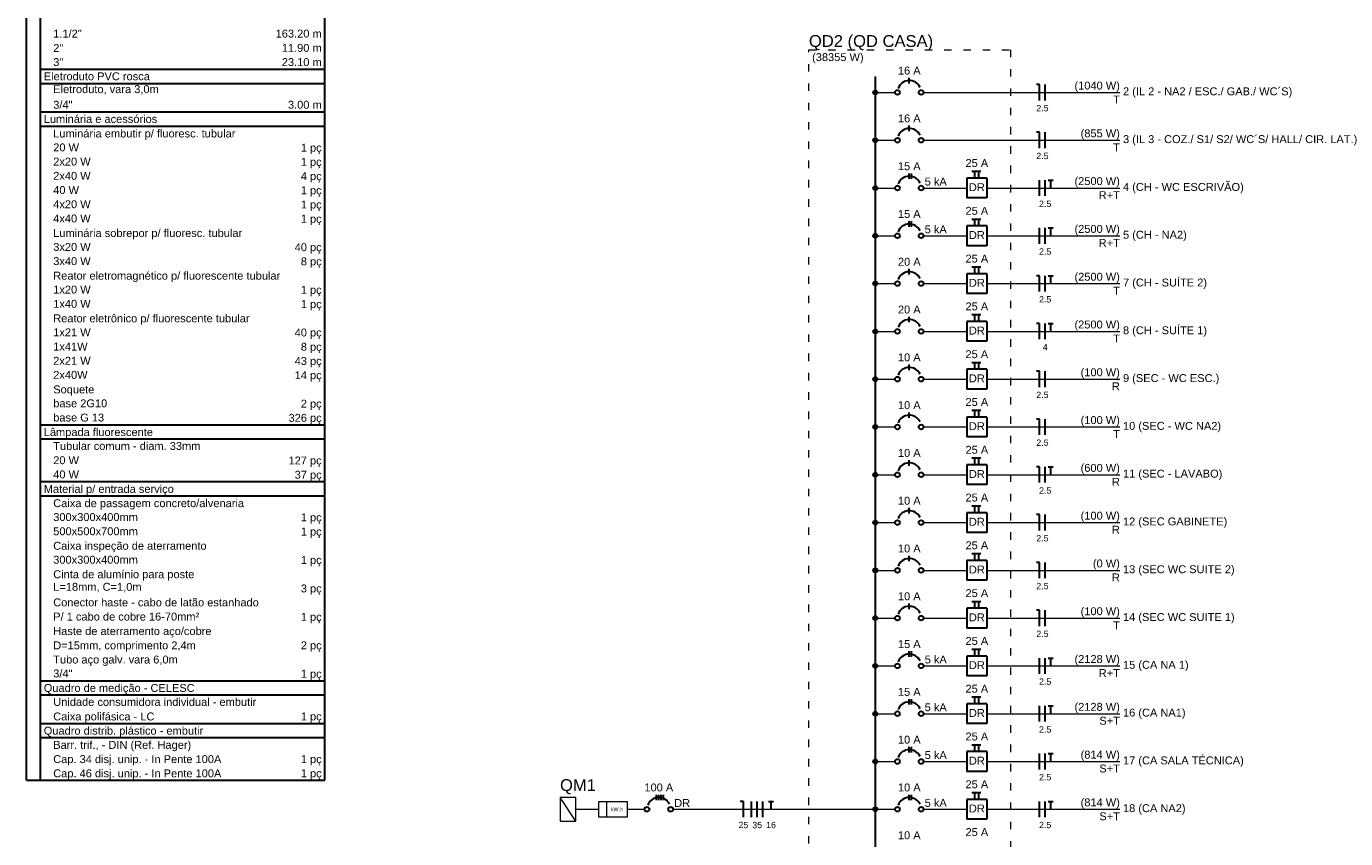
# Model space of a CAD drawing. Header units: millimetres. Extents: x 26 to 1362, y 24 to 358.
# Tile 255 of 256: x 1325 to 1342, y 260 to 271. Entities that reach past the tile are written whole.
import ezdxf

# ---------------------------------------------------------------- set-up
doc = ezdxf.new("R2010")
doc.units = ezdxf.units.MM
doc.linetypes.add('DOT2', pattern=[3.175, 0, -3.175])
for name, color, linetype, lineweight in [('DI-Barramento', 6, 'Continuous', 30), ('DI-Disjuntor', 1, 'Continuous', 30), ('DI-Fios', 3, 'Continuous', 30), ('DI-Linhas do diagrama', 9, 'Continuous', 20), ('DI-Linhas do quadro', 1, 'Continuous', 30), ('DI-Pontilhado', 7, 'Continuous', 20), ('DI-Textos do diagrama', 7, 'Continuous', 20), ('DI-Textos do quadro', 7, 'Continuous', 20), ('DI-Título do diagrama', 3, 'Continuous', 30)]:
    doc.layers.add(name, color=color, linetype=linetype, lineweight=lineweight)
doc.styles.add('arial', font='arial.ttf')

msp = doc.modelspace()

# ---------------------------------------------------------------- linework, layer by layer
at = {"layer": 'DI-Barramento', "linetype": 'Continuous'}
msp.add_line((1335.8966, 270.1496), (1335.8966, 250.5052), dxfattribs=at)
at = {"layer": 'DI-Disjuntor', "linetype": 'Continuous'}
for p, q in [((1336.352, 270.0596), (1336.352, 270.1338)), ((1336.352, 269.4189), (1336.352, 269.4931)), ((1336.352, 268.7782), (1336.352, 268.8524)), ((1336.3838, 268.7782), (1336.3838, 268.8524)), ((1337.1251, 268.7888), (1337.1251, 268.5241)), ((1337.3898, 268.7888), (1337.1251, 268.7888)), ((1337.1912, 268.8815), (1337.3104, 268.8815)), ((1337.231, 268.7888), (1337.231, 268.8815)), ((1337.2839, 268.7888), (1337.2839, 268.8815)), ((1337.3898, 268.7888), (1337.3898, 268.5241)), ((1337.3898, 268.5241), (1337.1251, 268.5241)), ((1337.1912, 268.2408), (1337.3104, 268.2408)), ((1337.231, 268.1481), (1337.231, 268.2408)), ((1337.2839, 268.1481), (1337.2839, 268.2408)), ((1336.352, 268.1375), (1336.352, 268.2117)), ((1336.3838, 268.1375), (1336.3838, 268.2117)), ((1337.1251, 268.1481), (1337.1251, 267.8834)), ((1337.3898, 268.1481), (1337.1251, 268.1481)), ((1337.3898, 268.1481), (1337.3898, 267.8834)), ((1337.3898, 267.8834), (1337.1251, 267.8834)), ((1336.352, 267.4969), (1336.352, 267.571)), ((1337.1912, 267.6001), (1337.3104, 267.6001)), ((1337.231, 267.5074), (1337.231, 267.6001)), ((1337.2839, 267.5074), (1337.2839, 267.6001)), ((1337.1251, 267.5074), (1337.1251, 267.2427)), ((1337.3898, 267.5074), (1337.1251, 267.5074)), ((1337.3898, 267.5074), (1337.3898, 267.2427)), ((1337.3898, 267.2427), (1337.1251, 267.2427)), ((1336.352, 266.8562), (1336.352, 266.9303)), ((1337.1251, 266.8667), (1337.1251, 266.602)), ((1337.3898, 266.8667), (1337.1251, 266.8667)), ((1337.1912, 266.9594), (1337.3104, 266.9594)), ((1337.231, 266.8667), (1337.231, 266.9594)), ((1337.2839, 266.8667), (1337.2839, 266.9594)), ((1337.3898, 266.8667), (1337.3898, 266.602)), ((1337.3898, 266.602), (1337.1251, 266.602)), ((1336.352, 266.2155), (1336.352, 266.2896)), ((1337.1912, 266.3187), (1337.3104, 266.3187)), ((1337.231, 266.2261), (1337.231, 266.3187)), ((1337.2839, 266.2261), (1337.2839, 266.3187)), ((1337.1251, 266.2261), (1337.1251, 265.9613)), ((1337.3898, 266.2261), (1337.1251, 266.2261)), ((1337.3898, 266.2261), (1337.3898, 265.9613)), ((1337.3898, 265.9613), (1337.1251, 265.9613)), ((1336.352, 265.5748), (1336.352, 265.6489)), ((1337.1251, 265.5854), (1337.1251, 265.3206)), ((1337.3898, 265.5854), (1337.1251, 265.5854)), ((1337.1912, 265.678), (1337.3104, 265.678)), ((1337.231, 265.5854), (1337.231, 265.678)), ((1337.2839, 265.5854), (1337.2839, 265.678)), ((1337.3898, 265.5854), (1337.3898, 265.3206)), ((1337.3898, 265.3206), (1337.1251, 265.3206)), ((1336.352, 264.9341), (1336.352, 265.0082)), ((1337.1251, 264.9447), (1337.1251, 264.6799)), ((1337.3898, 264.9447), (1337.1251, 264.9447)), ((1337.1912, 265.0373), (1337.3104, 265.0373)), ((1337.231, 264.9447), (1337.231, 265.0373)), ((1337.2839, 264.9447), (1337.2839, 265.0373)), ((1337.3898, 264.9447), (1337.3898, 264.6799)), ((1337.3898, 264.6799), (1337.1251, 264.6799)), ((1336.352, 264.2934), (1336.352, 264.3675)), ((1337.1912, 264.3966), (1337.3104, 264.3966)), ((1337.231, 264.304), (1337.231, 264.3966)), ((1337.2839, 264.304), (1337.2839, 264.3966)), ((1337.1251, 264.304), (1337.1251, 264.0392)), ((1337.3898, 264.304), (1337.1251, 264.304)), ((1337.3898, 264.304), (1337.3898, 264.0392)), ((1337.3898, 264.0392), (1337.1251, 264.0392)), ((1336.352, 263.6527), (1336.352, 263.7268)), ((1337.1251, 263.6633), (1337.1251, 263.3985)), ((1337.3898, 263.6633), (1337.1251, 263.6633)), ((1337.1912, 263.7559), (1337.3104, 263.7559)), ((1337.231, 263.6633), (1337.231, 263.7559)), ((1337.2839, 263.6633), (1337.2839, 263.7559)), ((1337.3898, 263.6633), (1337.3898, 263.3985)), ((1337.3898, 263.3985), (1337.1251, 263.3985)), ((1337.1912, 263.1152), (1337.3104, 263.1152)), ((1337.231, 263.0226), (1337.231, 263.1152)), ((1337.2839, 263.0226), (1337.2839, 263.1152)), ((1336.352, 263.012), (1336.352, 263.0861)), ((1337.1251, 263.0226), (1337.1251, 262.7578)), ((1337.3898, 263.0226), (1337.1251, 263.0226)), ((1337.3898, 263.0226), (1337.3898, 262.7578)), ((1337.3898, 262.7578), (1337.1251, 262.7578)), ((1336.352, 262.3713), (1336.352, 262.4454)), ((1336.3838, 262.3713), (1336.3838, 262.4454)), ((1337.1912, 262.4745), (1337.3104, 262.4745)), ((1337.231, 262.3819), (1337.231, 262.4745)), ((1337.2839, 262.3819), (1337.2839, 262.4745)), ((1337.1251, 262.3819), (1337.1251, 262.1171)), ((1337.3898, 262.3819), (1337.1251, 262.3819)), ((1337.3898, 262.3819), (1337.3898, 262.1171)), ((1337.3898, 262.1171), (1337.1251, 262.1171)), ((1336.352, 261.7306), (1336.352, 261.8047)), ((1336.3838, 261.7306), (1336.3838, 261.8047)), ((1337.1251, 261.7412), (1337.1251, 261.4764)), ((1337.3898, 261.7412), (1337.1251, 261.7412)), ((1337.1912, 261.8338), (1337.3104, 261.8338)), ((1337.231, 261.7412), (1337.231, 261.8338)), ((1337.2839, 261.7412), (1337.2839, 261.8338)), ((1337.3898, 261.7412), (1337.3898, 261.4764)), ((1337.3898, 261.4764), (1337.1251, 261.4764)), ((1336.352, 261.0899), (1336.352, 261.164)), ((1336.3838, 261.0899), (1336.3838, 261.164)), ((1337.1912, 261.1932), (1337.3104, 261.1932)), ((1337.231, 261.1005), (1337.231, 261.1932)), ((1337.2839, 261.1005), (1337.2839, 261.1932)), ((1337.1251, 261.1005), (1337.1251, 260.8357)), ((1337.3898, 261.1005), (1337.1251, 261.1005)), ((1337.3898, 261.1005), (1337.3898, 260.8357)), ((1337.3898, 260.8357), (1337.1251, 260.8357)), ((1332.9632, 260.4492), (1332.9632, 260.5233)), ((1332.9949, 260.4492), (1332.9949, 260.5233)), ((1333.0267, 260.4492), (1333.0267, 260.5233)), ((1333.0585, 260.4492), (1333.0585, 260.5233)), ((1336.352, 260.4492), (1336.352, 260.5233)), ((1336.3838, 260.4492), (1336.3838, 260.5233)), ((1337.1251, 260.4598), (1337.1251, 260.195)), ((1337.3898, 260.4598), (1337.1251, 260.4598)), ((1337.1912, 260.5525), (1337.3104, 260.5525)), ((1337.231, 260.4598), (1337.231, 260.5525)), ((1337.2839, 260.4598), (1337.2839, 260.5525)), ((1337.3898, 260.4598), (1337.3898, 260.195)), ((1337.3898, 260.195), (1337.1251, 260.195))]:
    msp.add_line(p, q, dxfattribs=at)
for centre in [(1336.1931, 269.9378), (1336.5108, 269.9378), (1336.1931, 269.2971), (1336.5108, 269.2971), (1336.1931, 268.6565), (1336.5108, 268.6565), (1336.1931, 268.0158), (1336.5108, 268.0158), (1336.1931, 267.3751), (1336.5108, 267.3751), (1336.1931, 266.7344), (1336.5108, 266.7344), (1336.1931, 266.0937), (1336.5108, 266.0937), (1336.1931, 265.453), (1336.5108, 265.453), (1336.1931, 264.8123), (1336.5108, 264.8123), (1336.1931, 264.1716), (1336.5108, 264.1716), (1336.1931, 263.5309), (1336.5108, 263.5309), (1336.1931, 262.8902), (1336.5108, 262.8902), (1336.1931, 262.2495), (1336.5108, 262.2495), (1336.1931, 261.6088), (1336.5108, 261.6088), (1336.1931, 260.9681), (1336.5108, 260.9681), (1332.8361, 260.3274), (1333.1538, 260.3274), (1336.1931, 260.3274), (1336.5108, 260.3274)]:
    msp.add_circle(centre, 0.0318, dxfattribs=at)
for centre in [(1336.352, 269.9378), (1336.352, 269.2971), (1336.352, 268.6565), (1336.352, 268.0158), (1336.352, 267.3751), (1336.352, 266.7344), (1336.352, 266.0937), (1336.352, 265.453), (1336.352, 264.8123), (1336.352, 264.1716), (1336.352, 263.5309), (1336.352, 262.8902), (1336.352, 262.2495), (1336.352, 261.6088), (1336.352, 260.9681), (1332.9949, 260.3274), (1336.352, 260.3274)]:
    msp.add_arc(centre, 0.1588, 25, 160, dxfattribs=at)
at = {"layer": 'DI-Fios', "linetype": 'Continuous'}
for p, q in [((1338.0993, 270.0437), (1338.057, 270.0437)), ((1338.0993, 269.8319), (1338.0993, 270.0437)), ((1338.1735, 269.8319), (1338.1735, 270.0437)), ((1338.0993, 269.403), (1338.057, 269.403)), ((1338.0993, 269.1912), (1338.0993, 269.403)), ((1338.1735, 269.1912), (1338.1735, 269.403)), ((1338.0993, 268.5506), (1338.0993, 268.7624)), ((1338.1735, 268.5506), (1338.1735, 268.7624)), ((1338.2137, 268.7624), (1338.2815, 268.7624)), ((1338.2476, 268.6565), (1338.2476, 268.7624)), ((1338.0993, 267.9099), (1338.0993, 268.1217)), ((1338.1735, 267.9099), (1338.1735, 268.1217)), ((1338.2137, 268.1217), (1338.2815, 268.1217)), ((1338.2476, 268.0158), (1338.2476, 268.1217)), ((1338.0993, 267.481), (1338.057, 267.481)), ((1338.0993, 267.2692), (1338.0993, 267.481)), ((1338.1735, 267.2692), (1338.1735, 267.481)), ((1338.2137, 267.481), (1338.2815, 267.481)), ((1338.2476, 267.3751), (1338.2476, 267.481)), ((1338.0993, 266.8403), (1338.057, 266.8403)), ((1338.0993, 266.6285), (1338.0993, 266.8403)), ((1338.1735, 266.6285), (1338.1735, 266.8403)), ((1338.2137, 266.8403), (1338.2815, 266.8403)), ((1338.2476, 266.7344), (1338.2476, 266.8403)), ((1338.0993, 266.1996), (1338.057, 266.1996)), ((1338.0993, 265.9878), (1338.0993, 266.1996)), ((1338.1735, 265.9878), (1338.1735, 266.1996)), ((1338.0993, 265.5589), (1338.057, 265.5589)), ((1338.0993, 265.3471), (1338.0993, 265.5589)), ((1338.1735, 265.3471), (1338.1735, 265.5589)), ((1338.0993, 264.9182), (1338.057, 264.9182)), ((1338.0993, 264.7064), (1338.0993, 264.9182)), ((1338.1735, 264.7064), (1338.1735, 264.9182)), ((1338.2137, 264.9182), (1338.2815, 264.9182)), ((1338.2476, 264.8123), (1338.2476, 264.9182)), ((1338.0993, 264.2775), (1338.057, 264.2775)), ((1338.0993, 264.0657), (1338.0993, 264.2775)), ((1338.1735, 264.0657), (1338.1735, 264.2775)), ((1338.0993, 263.6368), (1338.057, 263.6368)), ((1338.0993, 263.425), (1338.0993, 263.6368)), ((1338.1735, 263.425), (1338.1735, 263.6368)), ((1338.0993, 262.9961), (1338.057, 262.9961)), ((1338.0993, 262.7843), (1338.0993, 262.9961)), ((1338.1735, 262.7843), (1338.1735, 262.9961)), ((1338.0993, 262.1436), (1338.0993, 262.3554)), ((1338.1735, 262.1436), (1338.1735, 262.3554)), ((1338.2137, 262.3554), (1338.2815, 262.3554)), ((1338.2476, 262.2495), (1338.2476, 262.3554)), ((1338.0993, 261.5029), (1338.0993, 261.7147)), ((1338.1735, 261.5029), (1338.1735, 261.7147)), ((1338.2137, 261.7147), (1338.2815, 261.7147)), ((1338.2476, 261.6088), (1338.2476, 261.7147)), ((1338.0993, 260.8622), (1338.0993, 261.074)), ((1338.1735, 260.8622), (1338.1735, 261.074)), ((1338.2137, 261.074), (1338.2815, 261.074)), ((1338.2476, 260.9681), (1338.2476, 261.074)), ((1334.1281, 260.4333), (1334.0857, 260.4333)), ((1334.1281, 260.2215), (1334.1281, 260.4333)), ((1334.2393, 260.2215), (1334.2393, 260.4333)), ((1334.3134, 260.2215), (1334.3134, 260.4333)), ((1334.3875, 260.2215), (1334.3875, 260.4333)), ((1334.4648, 260.4333), (1334.5326, 260.4333)), ((1334.4987, 260.3274), (1334.4987, 260.4333)), ((1338.0993, 260.2215), (1338.0993, 260.4333)), ((1338.1735, 260.2215), (1338.1735, 260.4333)), ((1338.2137, 260.4333), (1338.2815, 260.4333)), ((1338.2476, 260.3274), (1338.2476, 260.4333))]:
    msp.add_line(p, q, dxfattribs=at)
at = {"layer": 'DI-Linhas do diagrama', "linetype": 'Continuous'}
for p, q in [((1335.9284, 269.9378), (1336.1614, 269.9378)), ((1336.5426, 269.9378), (1339.1742, 269.9378)), ((1335.9284, 269.2971), (1336.1614, 269.2971)), ((1336.5426, 269.2971), (1339.1742, 269.2971)), ((1335.9284, 268.6565), (1336.1614, 268.6565)), ((1336.5426, 268.6565), (1337.1251, 268.6565)), ((1337.3898, 268.6565), (1339.1742, 268.6565)), ((1335.9284, 268.0158), (1336.1614, 268.0158)), ((1336.5426, 268.0158), (1337.1251, 268.0158)), ((1337.3898, 268.0158), (1339.1742, 268.0158)), ((1335.9284, 267.3751), (1336.1614, 267.3751)), ((1336.5426, 267.3751), (1337.1251, 267.3751)), ((1337.3898, 267.3751), (1339.1742, 267.3751)), ((1335.9284, 266.7344), (1336.1614, 266.7344)), ((1336.5426, 266.7344), (1337.1251, 266.7344)), ((1337.3898, 266.7344), (1339.1742, 266.7344)), ((1335.9284, 266.0937), (1336.1614, 266.0937)), ((1336.5426, 266.0937), (1337.1251, 266.0937)), ((1337.3898, 266.0937), (1339.1742, 266.0937)), ((1335.9284, 265.453), (1336.1614, 265.453)), ((1336.5426, 265.453), (1337.1251, 265.453)), ((1337.3898, 265.453), (1339.1742, 265.453)), ((1335.9284, 264.8123), (1336.1614, 264.8123)), ((1336.5426, 264.8123), (1337.1251, 264.8123)), ((1337.3898, 264.8123), (1339.1742, 264.8123)), ((1335.9284, 264.1716), (1336.1614, 264.1716)), ((1336.5426, 264.1716), (1337.1251, 264.1716)), ((1337.3898, 264.1716), (1339.1742, 264.1716)), ((1335.9284, 263.5309), (1336.1614, 263.5309)), ((1336.5426, 263.5309), (1337.1251, 263.5309)), ((1337.3898, 263.5309), (1339.1742, 263.5309)), ((1335.9284, 262.8902), (1336.1614, 262.8902)), ((1336.5426, 262.8902), (1337.1251, 262.8902)), ((1337.3898, 262.8902), (1339.1742, 262.8902)), ((1335.9284, 262.2495), (1336.1614, 262.2495)), ((1336.5426, 262.2495), (1337.1251, 262.2495)), ((1337.3898, 262.2495), (1339.1742, 262.2495)), ((1335.9284, 261.6088), (1336.1614, 261.6088)), ((1336.5426, 261.6088), (1337.1251, 261.6088)), ((1337.3898, 261.6088), (1339.1742, 261.6088)), ((1335.9284, 260.9681), (1336.1614, 260.9681)), ((1336.5426, 260.9681), (1337.1251, 260.9681)), ((1337.3898, 260.9681), (1339.1742, 260.9681)), ((1331.883, 260.4863), (1331.6712, 260.4863)), ((1331.6712, 260.4863), (1331.6712, 260.1686)), ((1331.883, 260.1686), (1331.6712, 260.4863)), ((1331.883, 260.1686), (1331.883, 260.4863)), ((1331.883, 260.3274), (1332.1901, 260.3274)), ((1332.296, 260.2215), (1332.296, 260.4333)), ((1332.5713, 260.3274), (1332.8043, 260.3274)), ((1333.1856, 260.3274), (1335.8966, 260.3274)), ((1335.9284, 260.3274), (1336.1614, 260.3274)), ((1336.5426, 260.3274), (1337.1251, 260.3274)), ((1337.3898, 260.3274), (1339.1742, 260.3274)), ((1331.6712, 260.1686), (1331.883, 260.1686))]:
    msp.add_line(p, q, dxfattribs=at)
at = {"layer": 'DI-Linhas do diagrama', "linetype": 'Continuous', "const_width": 0.0318}
for points in [[(1335.9125, 269.9378, 1), (1335.8807, 269.9378, 1)], [(1335.9125, 269.2971, 1), (1335.8807, 269.2971, 1)], [(1335.9125, 268.6565, 1), (1335.8807, 268.6565, 1)], [(1335.9125, 268.0158, 1), (1335.8807, 268.0158, 1)], [(1335.9125, 267.3751, 1), (1335.8807, 267.3751, 1)], [(1335.9125, 266.7344, 1), (1335.8807, 266.7344, 1)], [(1335.9125, 266.0937, 1), (1335.8807, 266.0937, 1)], [(1335.9125, 265.453, 1), (1335.8807, 265.453, 1)], [(1335.9125, 264.8123, 1), (1335.8807, 264.8123, 1)], [(1335.9125, 264.1716, 1), (1335.8807, 264.1716, 1)], [(1335.9125, 263.5309, 1), (1335.8807, 263.5309, 1)], [(1335.9125, 262.8902, 1), (1335.8807, 262.8902, 1)], [(1335.9125, 262.2495, 1), (1335.8807, 262.2495, 1)], [(1335.9125, 261.6088, 1), (1335.8807, 261.6088, 1)], [(1335.9125, 260.9681, 1), (1335.8807, 260.9681, 1)], [(1335.9125, 260.3274, 1), (1335.8807, 260.3274, 1)]]:
    msp.add_lwpolyline(points, format="xyb", close=True, dxfattribs=at)
at = {"layer": 'DI-Linhas do diagrama', "linetype": 'Continuous'}
msp.add_lwpolyline([(1332.1901, 260.2215), (1332.1901, 260.4333), (1332.5713, 260.4333), (1332.5713, 260.2215), (1332.1901, 260.2215)], close=True, dxfattribs=at)
for centre in [(1335.8966, 269.9378), (1335.8966, 269.2971), (1335.8966, 268.6565), (1335.8966, 268.0158), (1335.8966, 267.3751), (1335.8966, 266.7344), (1335.8966, 266.0937), (1335.8966, 265.453), (1335.8966, 264.8123), (1335.8966, 264.1716), (1335.8966, 263.5309), (1335.8966, 262.8902), (1335.8966, 262.2495), (1335.8966, 261.6088), (1335.8966, 260.9681), (1335.8966, 260.3274)]:
    msp.add_circle(centre, 0.0318, dxfattribs=at)
at = {"layer": 'DI-Linhas do quadro', "linetype": 'Continuous'}
for p, q in [((1324.5184, 260.717), (1324.5184, 284.4931)), ((1328.5184, 260.717), (1328.5184, 284.4931)), ((1324.709, 260.717), (1324.709, 284.2496)), ((1324.709, 270.248), (1328.5184, 270.248)), ((1324.709, 270.0574), (1328.5184, 270.0574)), ((1324.709, 269.6761), (1328.5184, 269.6761)), ((1324.709, 269.4855), (1328.5184, 269.4855)), ((1324.709, 265.4825), (1328.5184, 265.4825)), ((1324.709, 265.2919), (1328.5184, 265.2919)), ((1324.709, 264.72), (1328.5184, 264.72)), ((1324.709, 264.5294), (1328.5184, 264.5294)), ((1324.709, 262.0513), (1328.5184, 262.0513)), ((1324.709, 261.8607), (1328.5184, 261.8607)), ((1324.709, 261.4795), (1328.5184, 261.4795)), ((1324.709, 261.2889), (1328.5184, 261.2889)), ((1324.5184, 260.717), (1328.5184, 260.717))]:
    msp.add_line(p, q, dxfattribs=at)
at = {"layer": 'DI-Pontilhado', "linetype": 'DOT2', "ltscale": 0.05}
msp.add_lwpolyline([(1335.007, 250.2934), (1335.007, 270.5097), (1337.7075, 270.5097), (1337.7075, 250.2934), (1335.007, 250.2934)], close=True, dxfattribs=at)

# ---------------------------------------------------------------- texts
at = {"layer": 'DI-Disjuntor', "char_height": 0.1059, "width": 0.25416, "attachment_point": 8, "line_spacing_factor": 0.798, "style": 'arial'}
for insert in [(1337.2574, 268.6142), (1337.2574, 267.9732), (1337.2574, 267.3327), (1337.2574, 266.6922), (1337.2574, 266.0512), (1337.2574, 265.4107), (1337.2574, 264.7697), (1337.2574, 264.1292), (1337.2574, 263.4887), (1337.2574, 262.8477), (1337.2574, 262.2072), (1337.2574, 261.5662), (1337.2574, 260.9257), (1337.2574, 260.2852)]:
    msp.add_mtext('DR', dxfattribs=dict(at, insert=insert))
at = {"layer": 'DI-Textos do diagrama', "line_spacing_factor": 0.798, "style": 'arial'}
for s, insert, char_height, width, attachment_point in [('(38355 W)', (1335.0494, 270.3263), 0.1059, 1.14372, 7), ('16 A', (1336.3519, 270.1762), 0.1059, 0.50832, 8), ('(1040 W)', (1339.1744, 269.9453), 0.1059, 1.01664, 9), ('2 (IL 2 - NA2 / ESC./ GAB./ WC´S)', (1339.2164, 269.8678), 0.1059, 4.19364, 7), ('T', (1339.1744, 269.7897), 0.1059, 0.12708, 9), ('16 A', (1336.3519, 269.5352), 0.1059, 0.50832, 8), ('2.5', (1338.1364, 269.6837), 0.08472, 0.304992, 8), ('(855 W)', (1339.1744, 269.3048), 0.1059, 0.88956, 9), ('3 (IL 3 - COZ./ S1/ S2/ WC´S/ HALL/ CIR. LAT.)', (1339.2164, 269.2268), 0.1059, 5.84568, 7), ('2.5', (1338.1364, 269.0427), 0.08472, 0.304992, 8), ('T', (1339.1744, 269.1487), 0.1059, 0.12708, 9), ('15 A', (1336.3519, 268.8947), 0.1059, 0.50832, 8), ('25 A', (1337.2574, 268.9372), 0.1059, 0.50832, 8), ('5 kA', (1336.5584, 268.6882), 0.1059, 0.50832, 7), ('(2500 W)', (1339.1744, 268.6638), 0.1059, 1.01664, 9), ('R+T', (1339.1744, 268.5082), 0.1059, 0.38124, 9), ('4 (CH - WC ESCRIVÃO)', (1339.2164, 268.5863), 0.1059, 2.5416, 7), ('25 A', (1337.2574, 268.2962), 0.1059, 0.50832, 8), ('2.5', (1338.1734, 268.4022), 0.08472, 0.304992, 8), ('15 A', (1336.3519, 268.2542), 0.1059, 0.50832, 8), ('5 kA', (1336.5584, 268.0477), 0.1059, 0.50832, 7), ('(2500 W)', (1339.1744, 268.0233), 0.1059, 1.01664, 9), ('5 (CH - NA2)', (1339.2164, 267.9453), 0.1059, 1.52496, 7), ('R+T', (1339.1744, 267.8677), 0.1059, 0.38124, 9), ('20 A', (1336.3519, 267.6132), 0.1059, 0.50832, 8), ('25 A', (1337.2574, 267.6557), 0.1059, 0.50832, 8), ('2.5', (1338.1734, 267.7617), 0.08472, 0.304992, 8), ('(2500 W)', (1339.1744, 267.3823), 0.1059, 1.01664, 9), ('T', (1339.1744, 267.2267), 0.1059, 0.12708, 9), ('7 (CH - SUÍTE 2)', (1339.2164, 267.3048), 0.1059, 2.03328, 7), ('2.5', (1338.1734, 267.1207), 0.08472, 0.304992, 8), ('20 A', (1336.3519, 266.9727), 0.1059, 0.50832, 8), ('25 A', (1337.2574, 267.0152), 0.1059, 0.50832, 8), ('(2500 W)', (1339.1744, 266.7418), 0.1059, 1.01664, 9), ('8 (CH - SUÍTE 1)', (1339.2164, 266.6643), 0.1059, 2.03328, 7), ('T', (1339.1744, 266.5862), 0.1059, 0.12708, 9), ('10 A', (1336.3519, 266.3317), 0.1059, 0.50832, 8), ('25 A', (1337.2574, 266.3742), 0.1059, 0.50832, 8), ('4', (1338.1734, 266.4802), 0.0847, 0.101664, 8), ('(100 W)', (1339.1744, 266.1013), 0.1059, 0.88956, 9), ('9 (SEC - WC ESC.)', (1339.2164, 266.0233), 0.1059, 2.16036, 7), ('2.5', (1338.1364, 265.8397), 0.08472, 0.304992, 8), ('R', (1339.1744, 265.9452), 0.1059, 0.12708, 9), ('10 A', (1336.3519, 265.6912), 0.1059, 0.50832, 8), ('25 A', (1337.2574, 265.7337), 0.1059, 0.50832, 8), ('(100 W)', (1339.1744, 265.4603), 0.1059, 0.88956, 9), ('T', (1339.1744, 265.3047), 0.1059, 0.12708, 9), ('10 (SEC - WC NA2)', (1339.2164, 265.3828), 0.1059, 2.16036, 7), ('25 A', (1337.2574, 265.0927), 0.1059, 0.50832, 8), ('2.5', (1338.1364, 265.1987), 0.08472, 0.304992, 8), ('10 A', (1336.3519, 265.0507), 0.1059, 0.50832, 8), ('(600 W)', (1339.1744, 264.8198), 0.1059, 0.88956, 9), ('11 (SEC - LAVABO)', (1339.2164, 264.7423), 0.1059, 2.16036, 7), ('R', (1339.1744, 264.6642), 0.1059, 0.12708, 9), ('10 A', (1336.3519, 264.4097), 0.1059, 0.50832, 8), ('25 A', (1337.2574, 264.4522), 0.1059, 0.50832, 8), ('2.5', (1338.1734, 264.5582), 0.08472, 0.304992, 8), ('(100 W)', (1339.1744, 264.1788), 0.1059, 0.88956, 9), ('12 (SEC GABINETE)', (1339.2164, 264.1013), 0.1059, 2.16036, 7), ('2.5', (1338.1364, 263.9172), 0.08472, 0.304992, 8), ('R', (1339.1744, 264.0232), 0.1059, 0.12708, 9), ('10 A', (1336.3519, 263.7692), 0.1059, 0.50832, 8), ('25 A', (1337.2574, 263.8117), 0.1059, 0.50832, 8), ('(0 W)', (1339.1744, 263.5383), 0.1059, 0.6354, 9), ('R', (1339.1744, 263.3827), 0.1059, 0.12708, 9), ('13 (SEC WC SUITE 2)', (1339.2164, 263.4608), 0.1059, 2.41452, 7), ('25 A', (1337.2574, 263.1707), 0.1059, 0.50832, 8), ('2.5', (1338.1364, 263.2767), 0.08472, 0.304992, 8), ('10 A', (1336.3519, 263.1282), 0.1059, 0.50832, 8), ('(100 W)', (1339.1744, 262.8978), 0.1059, 0.88956, 9), ('14 (SEC WC SUITE 1)', (1339.2164, 262.8198), 0.1059, 2.41452, 7), ('T', (1339.1744, 262.7417), 0.1059, 0.12708, 9), ('15 A', (1336.3519, 262.4877), 0.1059, 0.50832, 8), ('25 A', (1337.2574, 262.5302), 0.1059, 0.50832, 8), ('2.5', (1338.1364, 262.6362), 0.08472, 0.304992, 8), ('5 kA', (1336.5584, 262.2812), 0.1059, 0.50832, 7), ('(2128 W)', (1339.1744, 262.2568), 0.1059, 1.01664, 9), ('R+T', (1339.1744, 262.1012), 0.1059, 0.38124, 9), ('15 (CA NA 1)', (1339.2164, 262.1793), 0.1059, 1.52496, 7), ('2.5', (1338.1734, 261.9952), 0.08472, 0.304992, 8), ('15 A', (1336.3519, 261.8472), 0.1059, 0.50832, 8), ('25 A', (1337.2574, 261.8892), 0.1059, 0.50832, 8), ('5 kA', (1336.5584, 261.6407), 0.1059, 0.50832, 7), ('(2128 W)', (1339.1744, 261.6163), 0.1059, 1.01664, 9), ('16 (CA NA1)', (1339.2164, 261.5388), 0.1059, 1.39788, 7), ('S+T', (1339.1744, 261.4607), 0.1059, 0.38124, 9), ('10 A', (1336.3519, 261.2062), 0.1059, 0.50832, 8), ('25 A', (1337.2574, 261.2487), 0.1059, 0.50832, 8), ('2.5', (1338.1734, 261.3547), 0.08472, 0.304992, 8), ('5 kA', (1336.5584, 260.9997), 0.1059, 0.50832, 7), ('(814 W)', (1339.1744, 260.9753), 0.1059, 0.88956, 9), ('17 (CA SALA TÉCNICA)', (1339.2164, 260.8978), 0.1059, 2.5416, 7), ('2.5', (1338.1734, 260.7137), 0.08472, 0.304992, 8), ('S+T', (1339.1744, 260.8197), 0.1059, 0.38124, 9), ('100 A', (1332.9949, 260.5657), 0.1059, 0.6354, 8), ('10 A', (1336.3519, 260.5657), 0.1059, 0.50832, 8), ('25 A', (1337.2574, 260.6082), 0.1059, 0.50832, 8), ('DR', (1333.2014, 260.3592), 0.1059, 0.25416, 7), ('5 kA', (1336.5584, 260.3592), 0.1059, 0.50832, 7), ('(814 W)', (1339.1744, 260.3348), 0.1059, 0.88956, 9), ('kW.h', (1332.3489, 260.3008), 0.05295, 0.25416, 7), ('S+T', (1339.1744, 260.1792), 0.1059, 0.38124, 9), ('18 (CA NA2)', (1339.2164, 260.2573), 0.1059, 1.39788, 7), ('25', (1334.1279, 260.0732), 0.08472, 0.203328, 8), ('35', (1334.3134, 260.0732), 0.08472, 0.203328, 8), ('16', (1334.4989, 260.0732), 0.08472, 0.203328, 8), ('25 A', (1337.2574, 259.9672), 0.1059, 0.50832, 8), ('2.5', (1338.1734, 260.0732), 0.08472, 0.304992, 8), ('10 A', (1336.3519, 259.9252), 0.1059, 0.50832, 8)]:
    msp.add_mtext(s, dxfattribs=dict(at, insert=insert, char_height=char_height, width=width, attachment_point=attachment_point))
at = {"layer": 'DI-Textos do quadro', "char_height": 0.1059, "line_spacing_factor": 0.798, "style": 'arial'}
for s, insert, width, attachment_point in [('1.1/2"', (1324.8782, 270.6718), 0.76248, 7), ('163.20 m', (1328.4762, 270.6718), 1.01664, 9), ('2"', (1324.8782, 270.4808), 0.25416, 7), ('11.90 m', (1328.4762, 270.4808), 0.88956, 9), ('3"', (1324.8782, 270.2903), 0.25416, 7), ('23.10 m', (1328.4762, 270.2903), 0.88956, 9), ('Eletroduto PVC rosca', (1324.7512, 270.0998), 2.5416, 7), ('Eletroduto, vara 3,0m', (1324.8782, 269.9093), 2.66868, 7), ('3/4"', (1324.8782, 269.7183), 0.50832, 7), ('3.00 m', (1328.4762, 269.7183), 0.76248, 9), ('Luminária e acessórios', (1324.7512, 269.5278), 2.79576, 7), ('Luminária embutir p/ fluoresc. tubular', (1324.8782, 269.3023), 4.82904, 7), ('20 W', (1324.8782, 269.1468), 0.50832, 7), ('1 pç', (1328.4762, 269.1118), 0.50832, 9), ('2x20 W', (1324.8782, 268.9563), 0.76248, 7), ('1 pç', (1328.4762, 268.9213), 0.50832, 9), ('2x40 W', (1324.8782, 268.7653), 0.76248, 7), ('4 pç', (1328.4762, 268.7303), 0.50832, 9), ('40 W', (1324.8782, 268.5748), 0.50832, 7), ('1 pç', (1328.4762, 268.5398), 0.50832, 9), ('4x20 W', (1324.8782, 268.3843), 0.76248, 7), ('1 pç', (1328.4762, 268.3493), 0.50832, 9), ('4x40 W', (1324.8782, 268.1938), 0.76248, 7), ('1 pç', (1328.4762, 268.1588), 0.50832, 9), ('Luminária sobrepor p/ fluoresc. tubular', (1324.8782, 267.9678), 4.95612, 7), ('3x20 W', (1324.8782, 267.8123), 0.76248, 7), ('40 pç', (1328.4762, 267.7773), 0.6354, 9), ('3x40 W', (1324.8782, 267.6218), 0.76248, 7), ('8 pç', (1328.4762, 267.5868), 0.50832, 9), ('Reator eletromagnético p/ fluorescente tubular', (1324.8782, 267.3963), 5.84568, 7), ('1x20 W', (1324.8782, 267.2403), 0.76248, 7), ('1x40 W', (1324.8782, 267.0498), 0.76248, 7), ('1 pç', (1328.4762, 267.2053), 0.50832, 9), ('1 pç', (1328.4762, 267.0148), 0.50832, 9), ('Reator eletrônico p/ fluorescente tubular', (1324.8782, 266.8243), 5.21028, 7), ('1x21 W', (1324.8782, 266.6688), 0.76248, 7), ('40 pç', (1328.4762, 266.6338), 0.6354, 9), ('1x41W', (1324.8782, 266.4778), 0.6354, 7), ('8 pç', (1328.4762, 266.4428), 0.50832, 9), ('2x21 W', (1324.8782, 266.2873), 0.76248, 7), ('43 pç', (1328.4762, 266.2523), 0.6354, 9), ('2x40W', (1324.8782, 266.0968), 0.6354, 7), ('14 pç', (1328.4762, 266.0618), 0.6354, 9), ('Soquete', (1324.8782, 265.8713), 0.88956, 7), ('base 2G10', (1324.8782, 265.7153), 1.14372, 7), ('2 pç', (1328.4762, 265.6803), 0.50832, 9), ('base G 13', (1324.8782, 265.5248), 1.14372, 7), ('326 pç', (1328.4762, 265.4898), 0.76248, 9), ('Lâmpada fluorescente', (1324.7512, 265.2993), 2.5416, 7), ('Tubular comum - diam. 33mm', (1324.8782, 265.1438), 3.30408, 7), ('20 W', (1324.8782, 264.9528), 0.50832, 7), ('127 pç', (1328.4762, 264.9178), 0.76248, 9), ('40 W', (1324.8782, 264.7623), 0.50832, 7), ('37 pç', (1328.4762, 264.7273), 0.6354, 9), ('Material p/ entrada serviço', (1324.7512, 264.5368), 3.43116, 7), ('Caixa de passagem concreto/alvenaria', (1324.8782, 264.3463), 4.57488, 7), ('300x300x400mm', (1324.8782, 264.1908), 1.65204, 7), ('1 pç', (1328.4762, 264.1558), 0.50832, 9), ('500x500x700mm', (1324.8782, 263.9998), 1.65204, 7), ('1 pç', (1328.4762, 263.9648), 0.50832, 9), ('Caixa inspeção de aterramento', (1324.8782, 263.7743), 3.68532, 7), ('300x300x400mm', (1324.8782, 263.6188), 1.65204, 7), ('1 pç', (1328.4762, 263.5838), 0.50832, 9), ('Cinta de alumínio para poste', (1324.8782, 263.3933), 3.55824, 7), ('L=18mm, C=1,0m', (1324.8782, 263.2373), 1.77912, 7), ('3 pç', (1328.4762, 263.2023), 0.50832, 9), ('Conector haste - cabo de latão estanhado', (1324.8782, 263.0468), 5.0832, 7), ('P/ 1 cabo de cobre 16-70mm²', (1324.8782, 262.8563), 3.43116, 7), ('1 pç', (1328.4762, 262.8213), 0.50832, 9), ('Haste de aterramento aço/cobre', (1324.8782, 262.6308), 3.8124, 7), ('D=15mm, comprimento 2,4m', (1324.8782, 262.4398), 3.04992, 7), ('2 pç', (1328.4762, 262.4398), 0.50832, 9), ('Tubo aço galv. vara 6,0m', (1324.8782, 262.2493), 3.04992, 7), ('3/4"', (1324.8782, 262.0938), 0.50832, 7), ('1 pç', (1328.4762, 262.0588), 0.50832, 9), ('Quadro de medição - CELESC', (1324.7512, 261.8683), 3.30408, 7), ('Unidade consumidora individual - embutir', (1324.8782, 261.7123), 5.0832, 7), ('Caixa polifásica - LC', (1324.8782, 261.4868), 2.66868, 7), ('1 pç', (1328.4762, 261.4868), 0.50832, 9), ('Quadro distrib. plástico - embutir', (1324.7512, 261.2963), 4.32072, 7), ('Barr. trif., - DIN (Ref. Hager)', (1324.8782, 261.1058), 3.93948, 7), ('Cap. 34 disj. unip. - In Pente 100A', (1324.8782, 260.9148), 4.4478, 7), ('1 pç', (1328.4762, 260.9148), 0.50832, 9), ('Cap. 46 disj. unip. - In Pente 100A', (1324.8782, 260.7243), 4.4478, 7), ('1 pç', (1328.4762, 260.7243), 0.50832, 9)]:
    msp.add_mtext(s, dxfattribs=dict(at, insert=insert, width=width, attachment_point=attachment_point))
at = {"layer": 'DI-Título do diagrama', "char_height": 0.15885, "attachment_point": 7, "line_spacing_factor": 0.798, "style": 'arial'}
for s, insert, width in [('QD2 (QD CASA)', (1335.0069, 270.4998), 2.47806), ('QM1', (1331.6709, 260.5287), 0.57186)]:
    msp.add_mtext(s, dxfattribs=dict(at, insert=insert, width=width))

doc.saveas('drawing.dxf')
